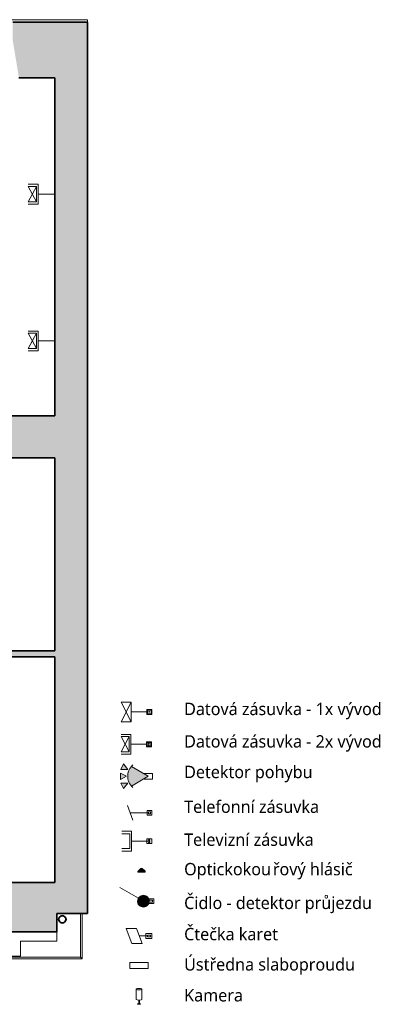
# Model space of a CAD drawing. Header units: metres. Extents: x -0.2 to 44.7, y -1.3 to 28.
# Tile 17 of 17: x 38.7 to 44.7, y -1.1 to 14.8. Entities that reach past the tile are written whole.
import ezdxf

# ---------------------------------------------------------------- set-up
doc = ezdxf.new("R2010")
doc.units = ezdxf.units.M
doc.layers.add('AV-SRAFY', color=7, linetype='Continuous', lineweight=35)
doc.layers.add('AV-STAVBA', color=7, linetype='Continuous', lineweight=18)
doc.layers.add('AV-TEXTY', color=5, linetype='Continuous', lineweight=13, true_color=0x0000ff)
doc.styles.add('Trebuchet MS', font='trebuc.ttf', dxfattribs={"height": 0.2})

# ---------------------------------------------------------------- blocks, each defined once
blk = doc.blocks.new('GM_Detový svod_04 - GM_Detový svod_04-1507001-2NP')
at = {"layer": 'AV-STAVBA', "color": 254, "lineweight": 35, "true_color": 0xcccccc}
for radius, start, end in [(0.06, 360, 180), (0.06, 180, 360), (0.058, 360, 180), (0.058, 180, 360)]:
    blk.add_arc((39.356, 0.233), radius, start, end, dxfattribs=at)
blk = doc.blocks.new('Římsa nad 1NP - Římsa nad 1NP-1582674-2NP')
at = {"layer": 'AV-STAVBA', "color": 254, "true_color": 0xcccccc}
for p, q in [((39.65, -0.377), (39.65, 0.328)), ((39.679, -0.406), (39.679, 0.328)), ((39.679, -0.406), (33.545, -0.406)), ((33.574, -0.377), (39.65, -0.377)), ((39.679, -0.406), (39.65, -0.377))]:
    blk.add_line(p, q, dxfattribs=at)
blk = doc.blocks.new('Řísma 2NP_ vnitroblok - Řísma 2NP_ vnitroblok-1646675-2NP')
at = {"layer": 'AV-STAVBA', "color": 254, "true_color": 0xcccccc}
for p, q in [((25.235, 14.789), (39.765, 14.789)), ((39.765, 14.789), (39.765, 14.748))]:
    blk.add_line(p, q, dxfattribs=at)
blk = doc.blocks.new('D0089 - 1514 - OÚPSŘ_Benešova_rvt-1-2NP')
at = {"layer": 'AV-SRAFY', "lineweight": 5, "true_color": 0xcccccc}
h = blk.add_hatch(color=254, dxfattribs=at)
h.paths.add_polyline_path([(31.515, 13.848), (32.155, 13.848), (32.255, 14.448), (32.255, 14.748), (30.405, 14.748), (30.405, 14.448), (30.505, 13.848), (31.235, 13.848)])
h.paths.add_polyline_path([(34.055, 13.848), (34.465, 13.848), (34.565, 14.448), (34.565, 14.748), (33.405, 14.748), (33.405, 14.448), (33.505, 13.848), (33.905, 13.848)])
h.paths.add_polyline_path([(39.235, 13.848), (39.235, 14.748), (38.555, 14.748), (38.555, 14.448), (38.655, 13.848)])
h.paths.add_polyline_path([(24.985, 13.848), (25.715, 13.848), (25.715, 14.748), (24.845, 14.748), (24.845, 13.848)])
h.paths.add_polyline_path([(35.815, 13.848), (37.305, 13.848), (37.405, 14.448), (37.405, 14.748), (35.715, 14.748), (35.715, 14.448)])
h.paths.add_polyline_path([(24.065, 13.848), (24.395, 13.848), (24.395, 14.748), (24.065, 14.748), (24.065, 13.898)])
h.paths.add_polyline_path([(29.155, 13.848), (29.255, 14.448), (29.255, 14.748), (27.515, 14.748), (27.515, 13.848), (27.615, 13.848)])
at = {"layer": 'AV-SRAFY', "lineweight": 18, "true_color": 0xcccccc}
blk.add_hatch(color=254, dxfattribs=at).paths.add_polyline_path([(39.765, 0.828), (39.765, 14.748), (39.235, 14.748), (39.235, 0.828), (39.382, 0.828)])
h = blk.add_hatch(color=254, dxfattribs=at)
h.paths.add_polyline_path([(34.547, 7.698), (34.547, 8.378), (31.282, 8.378), (31.282, 7.698), (34.105, 7.698)])
h.paths.add_polyline_path([(39.235, 7.698), (39.235, 8.378), (35.947, 8.378), (35.947, 7.698)])
h.paths.add_polyline_path([(17.967, 7.698), (18.069, 7.698), (18.069, 7.873), (18.719, 7.873), (18.719, 7.698), (19.045, 7.698), (19.045, 8.378), (17.765, 8.378), (17.765, 7.698)])
h.paths.add_polyline_path([(20.445, 7.698), (22.985, 7.698), (22.985, 8.378), (20.445, 8.378)])
h.paths.add_polyline_path([(29.932, 7.698), (29.932, 8.378), (24.285, 8.378), (24.285, 7.698), (28.665, 7.698)])
h = blk.add_hatch(color=254, dxfattribs=at)
h.paths.add_polyline_path([(34.105, 4.478), (34.705, 4.478), (34.705, 4.578), (34.105, 4.578)])
h.paths.add_polyline_path([(39.235, 4.478), (39.235, 4.578), (35.705, 4.578), (35.705, 4.478)])
h = blk.add_hatch(color=254, dxfattribs=at)
h.paths.add_polyline_path([(38.107, 0.028), (39.265, 0.028), (39.265, 0.328), (39.765, 0.328), (39.765, 0.828), (38.03, 0.828), (37.99, 0.498), (37.955, 0.498), (37.955, 0.448), (37.905, 0.448), (37.905, 0.028)])
h.paths.add_polyline_path([(34.028, 0.028), (35.505, 0.028), (35.505, 0.448), (35.455, 0.448), (35.455, 0.498), (35.42, 0.498), (35.38, 0.828), (33.979, 0.828), (33.979, 0.028)])
at = {"layer": 'AV-STAVBA', "color": 254, "lineweight": 35, "true_color": 0xcccccc}
for p, q in [((38.555, 14.748), (39.235, 14.748)), ((39.765, 14.748), (39.235, 14.748)), ((39.765, 0.828), (39.765, 14.748)), ((39.235, 13.848), (38.655, 13.848)), ((39.235, 13.848), (39.235, 8.378)), ((39.235, 8.378), (35.947, 8.378)), ((35.947, 7.698), (39.235, 7.698)), ((39.235, 7.698), (39.235, 4.578)), ((39.235, 4.578), (35.705, 4.578)), ((35.705, 4.478), (39.235, 4.478)), ((39.235, 4.478), (39.235, 0.828)), ((39.235, 0.828), (38.03, 0.828)), ((39.765, 0.328), (39.765, 0.828)), ((39.265, 0.028), (39.265, 0.328)), ((39.265, 0.328), (39.765, 0.328)), ((37.905, 0.028), (39.265, 0.028))]:
    blk.add_line(p, q, dxfattribs=at)
at = {"layer": 'AV-STAVBA', "color": 254, "true_color": 0xcccccc}
for p, q in [((39.265, -0.122), (39.265, 0.028)), ((38.679, -0.362), (38.679, -0.122)), ((38.679, -0.122), (39.265, -0.122)), ((37.979, -0.362), (38.679, -0.362))]:
    blk.add_line(p, q, dxfattribs=at)
at = {"layer": 'AV-STAVBA', "color": 254, "lineweight": 18, "true_color": 0xcccccc}
for name in ['Řísma 2NP_ vnitroblok - Řísma 2NP_ vnitroblok-1646675-2NP', 'Římsa nad 1NP - Římsa nad 1NP-1582674-2NP', 'GM_Detový svod_04 - GM_Detový svod_04-1507001-2NP']:
    blk.add_blockref(name, (0, 0), dxfattribs=at)
blk = doc.blocks.new('EF_Datová zásuvka - 2 vývody-835357-2NP')
at = {"layer": 'AV-STAVBA'}
for p, q in [((5.5, 25.901), (5.5, 25.981)), ((5.5, 25.981), (5.505, 25.981)), ((5.5, 25.971), (5.5, 25.911)), ((5.5, 25.911), (5.5, 25.971)), ((5.5, 25.959), (5.5, 25.949)), ((5.5, 25.949), (5.5, 25.959)), ((5.5, 25.933), (5.5, 25.923)), ((5.5, 25.923), (5.5, 25.933)), ((5.505, 25.901), (5.5, 25.901))]:
    blk.add_line(p, q, dxfattribs=at)
blk = doc.blocks.new('Family - ___-903218-Legenda koncových prvků slaboproudu')
at = {"layer": 'AV-STAVBA', "color": 5, "true_color": 0x0000ff}
for p, q in [((0.876, 1.011), (0.885, 1.019)), ((0.996, 1.011), (0.876, 1.011)), ((0.876, 0.997), (0.876, 1.011)), ((0.996, 0.997), (0.876, 0.997)), ((0.885, 1.019), (0.886, 1.019)), ((0.886, 1.019), (0.925, 1.056)), ((0.986, 1.019), (0.886, 1.019)), ((0.98, 1.025), (0.892, 1.025)), ((0.896, 1.028), (0.976, 1.028)), ((0.974, 1.03), (0.898, 1.03)), ((0.902, 1.034), (0.97, 1.034)), ((0.968, 1.036), (0.904, 1.036)), ((0.908, 1.04), (0.964, 1.04)), ((0.962, 1.042), (0.91, 1.042)), ((0.914, 1.046), (0.958, 1.046)), ((0.955, 1.048), (0.916, 1.048)), ((0.92, 1.052), (0.952, 1.052)), ((0.925, 1.056), (0.933, 1.056)), ((0.933, 1.058), (0.935, 1.06)), ((0.933, 1.056), (0.933, 1.058)), ((0.939, 1.056), (0.933, 1.056)), ((0.935, 1.06), (0.936, 1.06)), ((0.936, 1.06), (0.937, 1.06)), ((0.937, 1.06), (0.939, 1.058)), ((0.939, 1.058), (0.939, 1.056)), ((0.939, 1.056), (0.947, 1.056)), ((0.947, 1.056), (0.986, 1.019)), ((0.986, 1.019), (0.987, 1.019)), ((0.987, 1.019), (0.996, 1.011)), ((0.996, 1.011), (0.996, 0.997))]:
    blk.add_line(p, q, dxfattribs=at)
blk = doc.blocks.new('Family - ___-903224-Legenda koncových prvků slaboproudu')
at = {"layer": 'AV-STAVBA', "color": 5, "true_color": 0x0000ff}
for p, q in [((0.745, -0.464), (1.045, -0.464)), ((0.745, -0.564), (0.745, -0.464)), ((1.045, -0.564), (1.045, -0.464)), ((1.045, -0.564), (0.745, -0.564))]:
    blk.add_line(p, q, dxfattribs=at)
blk = doc.blocks.new('Family - ___-923981-Legenda koncových prvků slaboproudu')
at = {"layer": 'AV-STAVBA', "color": 5, "true_color": 0x0000ff}
for p, q in [((0.85, -0.898), (0.85, -1.062)), ((0.94, -1.062), (0.94, -0.898)), ((0.89, -1.074), (0.89, -1.132)), ((0.9, -1.132), (0.9, -1.074)), ((0.87, -1.132), (0.92, -1.132)), ((0.87, -1.142), (0.87, -1.132)), ((0.92, -1.142), (0.87, -1.142)), ((0.92, -1.132), (0.92, -1.142))]:
    blk.add_line(p, q, dxfattribs=at)
for centre, start_param, end_param in [((0.895, -0.898), 1.570796, 4.712389), ((0.895, -0.898), 4.712389, 7.853982), ((0.895, -1.062), 3.141593, 4.712389), ((0.895, -1.062), 4.712389, 6.283185)]:
    blk.add_ellipse(centre, major_axis=(0.045, 0), ratio=0.258819, start_param=start_param, end_param=end_param, dxfattribs=at)
blk = doc.blocks.new('Family - ___-923990-Legenda koncových prvků slaboproudu')
at = {"layer": 'AV-STAVBA', "color": 5, "true_color": 0x0000ff}
for p, q in [((0.85, -0.898), (0.85, -1.062)), ((0.94, -1.062), (0.94, -0.898)), ((0.89, -1.074), (0.89, -1.132)), ((0.9, -1.132), (0.9, -1.074)), ((0.87, -1.132), (0.92, -1.132)), ((0.87, -1.142), (0.87, -1.132)), ((0.92, -1.142), (0.87, -1.142)), ((0.92, -1.132), (0.92, -1.142))]:
    blk.add_line(p, q, dxfattribs=at)
for centre, start_param, end_param in [((0.895, -0.898), 1.570796, 4.712389), ((0.895, -0.898), 4.712389, 7.853982), ((0.895, -1.062), 3.141593, 4.712389), ((0.895, -1.062), 4.712389, 6.283185)]:
    blk.add_ellipse(centre, major_axis=(0.045, 0), ratio=0.258819, start_param=start_param, end_param=end_param, dxfattribs=at)
blk = doc.blocks.new('Family - ___-903208-Legenda koncových prvků slaboproudu')
at = {"layer": 'AV-STAVBA', "color": 5, "true_color": 0x0000ff}
for p, q in [((1.019, 3.549), (1.019, 3.629)), ((1.099, 3.629), (1.019, 3.629)), ((1.019, 3.549), (1.099, 3.549)), ((1.089, 3.619), (1.029, 3.619)), ((1.029, 3.619), (1.029, 3.559)), ((1.029, 3.559), (1.089, 3.559)), ((1.054, 3.584), (1.054, 3.594)), ((1.054, 3.594), (1.064, 3.594)), ((1.064, 3.584), (1.054, 3.584)), ((1.064, 3.594), (1.064, 3.584)), ((1.089, 3.559), (1.089, 3.619)), ((1.099, 3.629), (1.099, 3.549))]:
    blk.add_line(p, q, dxfattribs=at)
at = {"layer": 'AV-TEXTY'}
for p, q in [((0.768, 3.429), (0.608, 3.749)), ((0.608, 3.429), (0.768, 3.749)), ((0.768, 3.749), (0.608, 3.749)), ((0.768, 3.589), (0.768, 3.749)), ((0.768, 3.589), (0.768, 3.429)), ((0.768, 3.589), (1.038, 3.589)), ((0.768, 3.429), (0.608, 3.429))]:
    blk.add_line(p, q, dxfattribs=at)
blk = doc.blocks.new('Family - ___-903210-Legenda koncových prvků slaboproudu')
at = {"layer": 'AV-STAVBA', "color": 5, "true_color": 0x0000ff}
for p, q in [((1.015, 3.026), (1.015, 3.106)), ((1.095, 3.106), (1.015, 3.106)), ((1.085, 3.096), (1.025, 3.096)), ((1.025, 3.096), (1.025, 3.036)), ((1.025, 3.036), (1.085, 3.036)), ((1.05, 3.074), (1.05, 3.084)), ((1.05, 3.084), (1.06, 3.084)), ((1.06, 3.074), (1.05, 3.074)), ((1.05, 3.048), (1.05, 3.058)), ((1.05, 3.058), (1.06, 3.058)), ((1.06, 3.048), (1.05, 3.048)), ((1.06, 3.084), (1.06, 3.074)), ((1.06, 3.058), (1.06, 3.048)), ((1.085, 3.036), (1.085, 3.096)), ((1.095, 3.106), (1.095, 3.026)), ((1.015, 3.026), (1.095, 3.026))]:
    blk.add_line(p, q, dxfattribs=at)
at = {"layer": 'AV-TEXTY'}
for p, q in [((0.764, 3.226), (0.604, 3.226)), ((0.604, 3.189), (0.737, 2.943)), ((0.604, 2.943), (0.737, 3.189)), ((0.737, 3.189), (0.604, 3.189)), ((0.737, 2.943), (0.737, 3.189)), ((0.764, 3.066), (0.764, 3.226)), ((0.764, 3.066), (0.764, 2.906)), ((0.764, 3.066), (1.034, 3.066)), ((0.604, 2.943), (0.737, 2.943)), ((0.764, 2.906), (0.604, 2.906))]:
    blk.add_line(p, q, dxfattribs=at)
blk = doc.blocks.new('Family - ___-903212-Legenda koncových prvků slaboproudu')
at = {"layer": 'AV-TEXTY'}
h = blk.add_hatch(color=256, dxfattribs=at)
h.paths.add_polyline_path([(0.645, 2.349), (0.712, 2.438), (0.6, 2.438)])
h.paths.add_polyline_path([(0.772, 2.388), (1.045, 2.548), (0.772, 2.708), (0.758, 2.689), (0.745, 2.67), (0.734, 2.649), (0.726, 2.628), (0.719, 2.605), (0.715, 2.583), (0.712, 2.559), (0.712, 2.536), (0.715, 2.513), (0.719, 2.49), (0.726, 2.468), (0.734, 2.446), (0.745, 2.426), (0.758, 2.406), (0.768, 2.392)])
h.paths.add_polyline_path([(0.594, 2.498), (0.694, 2.548), (0.594, 2.598), (0.594, 2.592)])
h.paths.add_polyline_path([(0.6, 2.658), (0.712, 2.658), (0.645, 2.747)])
at = {"layer": 'AV-STAVBA', "color": 5, "true_color": 0x0000ff}
for p, q in [((0.978, 2.594), (0.978, 2.587)), ((1.113, 2.594), (0.978, 2.594)), ((1.113, 2.502), (1.113, 2.594)), ((0.978, 2.508), (0.978, 2.502)), ((0.978, 2.502), (1.113, 2.502))]:
    blk.add_line(p, q, dxfattribs=at)
at = {"layer": 'AV-TEXTY'}
for p, q in [((0.645, 2.747), (0.6, 2.658)), ((0.712, 2.658), (0.645, 2.747)), ((0.694, 2.548), (0.594, 2.598)), ((0.594, 2.598), (0.594, 2.498)), ((0.6, 2.658), (0.712, 2.658)), ((1.045, 2.548), (0.772, 2.708)), ((0.594, 2.498), (0.694, 2.548)), ((0.712, 2.438), (0.6, 2.438)), ((0.6, 2.438), (0.645, 2.349)), ((0.645, 2.349), (0.712, 2.438)), ((0.772, 2.388), (1.045, 2.548))]:
    blk.add_line(p, q, dxfattribs=at)
for start, end in [(130.5373, 138.7645), (138.8509, 221.1491), (221.234, 228.8509)]:
    blk.add_arc((0.955, 2.548), 0.243, start, end, dxfattribs=at)
blk = doc.blocks.new('Family - ___-903214-Legenda koncových prvků slaboproudu')
at = {"layer": 'AV-STAVBA', "color": 5, "true_color": 0x0000ff}
for p, q in [((1.024, 1.916), (1.024, 1.996)), ((1.104, 1.996), (1.024, 1.996)), ((1.024, 1.916), (1.104, 1.916)), ((1.049, 1.941), (1.049, 1.971)), ((1.049, 1.971), (1.079, 1.971)), ((1.079, 1.941), (1.049, 1.941)), ((1.079, 1.971), (1.079, 1.941)), ((1.104, 1.996), (1.104, 1.916))]:
    blk.add_line(p, q, dxfattribs=at)
at = {"layer": 'AV-TEXTY'}
for p, q in [((0.796, 1.836), (0.709, 2.076)), ((0.753, 1.956), (1.049, 1.956))]:
    blk.add_line(p, q, dxfattribs=at)
blk = doc.blocks.new('Family - ___-903216-Legenda koncových prvků slaboproudu')
at = {"layer": 'AV-STAVBA', "color": 5, "true_color": 0x0000ff}
for p, q in [((1.02, 1.458), (1.02, 1.538)), ((1.1, 1.538), (1.02, 1.538)), ((1.02, 1.458), (1.1, 1.458)), ((1.1, 1.538), (1.1, 1.458))]:
    blk.add_line(p, q, dxfattribs=at)
for centre in [(1.06, 1.513), (1.06, 1.483)]:
    blk.add_circle(centre, 0.01, dxfattribs=at)
at = {"layer": 'AV-TEXTY'}
for p, q in [((0.775, 1.658), (0.615, 1.658)), ((0.745, 1.618), (0.615, 1.618)), ((0.745, 1.378), (0.745, 1.618)), ((0.775, 1.498), (0.775, 1.658)), ((0.775, 1.498), (1.045, 1.498)), ((0.775, 1.498), (0.775, 1.338)), ((0.615, 1.378), (0.745, 1.378)), ((0.775, 1.338), (0.615, 1.338))]:
    blk.add_line(p, q, dxfattribs=at)
blk = doc.blocks.new('Family - ___-903220-Legenda koncových prvků slaboproudu')
at = {"layer": 'AV-TEXTY'}
blk.add_hatch(color=256, dxfattribs=at).paths.add_polyline_path([(0.946, 0.434), (0.986, 0.434), (1.022, 0.45), (1.048, 0.48), (1.06, 0.517), (1.056, 0.556), (1.036, 0.591), (1.004, 0.614), (0.966, 0.622), (0.927, 0.614), (0.895, 0.591), (0.875, 0.556), (0.871, 0.517), (0.883, 0.48), (0.91, 0.45)])
h = blk.add_hatch(color=256, dxfattribs=at)
edge = h.paths.add_edge_path()
edge.add_arc((0.966, 0.527), 0.095, 0, 360)
at = {"layer": 'AV-STAVBA', "color": 5, "true_color": 0x0000ff}
for p, q in [((1.036, 0.487), (1.036, 0.567)), ((1.136, 0.567), (1.036, 0.567)), ((1.036, 0.487), (1.136, 0.487)), ((1.061, 0.542), (1.061, 0.512)), ((1.111, 0.542), (1.061, 0.542)), ((1.061, 0.512), (1.111, 0.512)), ((1.111, 0.512), (1.111, 0.542)), ((1.136, 0.567), (1.136, 0.487))]:
    blk.add_line(p, q, dxfattribs=at)
at = {"layer": 'AV-TEXTY'}
for p, q in [((0.884, 0.575), (0.584, 0.748)), ((0.875, 0.556), (0.871, 0.517)), ((0.871, 0.517), (0.883, 0.48)), ((0.895, 0.591), (0.875, 0.556)), ((0.883, 0.48), (0.91, 0.45)), ((0.927, 0.614), (0.895, 0.591)), ((0.966, 0.622), (0.927, 0.614)), ((1.004, 0.614), (0.966, 0.622)), ((1.036, 0.591), (1.004, 0.614)), ((1.022, 0.45), (1.048, 0.48)), ((1.056, 0.556), (1.036, 0.591)), ((1.048, 0.48), (1.06, 0.517)), ((1.06, 0.517), (1.056, 0.556)), ((0.91, 0.45), (0.946, 0.434)), ((0.946, 0.434), (0.986, 0.434)), ((0.986, 0.434), (1.022, 0.45))]:
    blk.add_line(p, q, dxfattribs=at)
blk.add_circle((0.966, 0.527), 0.095, dxfattribs=at)
blk = doc.blocks.new('Family - ___-903222-Legenda koncových prvků slaboproudu')
at = {"layer": 'AV-STAVBA', "color": 5, "true_color": 0x0000ff}
for p, q in [((1.004, -0.076), (1.004, 0.004)), ((1.104, 0.004), (1.004, 0.004)), ((1.104, 0.004), (1.104, -0.076)), ((1.004, -0.076), (1.104, -0.076)), ((1.029, -0.021), (1.029, -0.051)), ((1.079, -0.021), (1.029, -0.021)), ((1.029, -0.051), (1.079, -0.051)), ((1.079, -0.051), (1.079, -0.021))]:
    blk.add_line(p, q, dxfattribs=at)
at = {"layer": 'AV-TEXTY'}
for p, q in [((0.689, 0.084), (0.856, 0.084)), ((0.776, -0.156), (0.689, 0.084)), ((0.943, -0.156), (0.856, 0.084)), ((0.776, -0.156), (0.943, -0.156)), ((0.9, -0.036), (1.029, -0.036))]:
    blk.add_line(p, q, dxfattribs=at)

msp = doc.modelspace()

# ---------------------------------------------------------------- linework, layer by layer
at = {"layer": 'AV-TEXTY', "lineweight": 5}
for p, q in [((38.965, 12.126), (38.805, 12.126)), ((38.965, 11.966), (38.965, 12.126)), ((38.805, 12.089), (38.938, 11.843)), ((38.805, 11.843), (38.938, 12.089)), ((38.938, 12.089), (38.805, 12.089)), ((38.938, 11.843), (38.938, 12.089)), ((38.965, 11.966), (38.965, 11.806)), ((38.965, 11.966), (39.235, 11.966)), ((38.805, 11.843), (38.938, 11.843)), ((38.965, 11.806), (38.805, 11.806)), ((38.965, 9.752), (38.805, 9.752)), ((38.965, 9.592), (38.965, 9.752)), ((38.805, 9.715), (38.938, 9.469)), ((38.805, 9.469), (38.938, 9.715)), ((38.938, 9.715), (38.805, 9.715)), ((38.938, 9.469), (38.938, 9.715)), ((38.965, 9.592), (38.965, 9.432)), ((38.965, 9.592), (39.235, 9.592)), ((38.805, 9.469), (38.938, 9.469)), ((38.965, 9.432), (38.805, 9.432))]:
    msp.add_line(p, q, dxfattribs=at)

# ---------------------------------------------------------------- block references
at = {"lineweight": 5}
msp.add_blockref('D0089 - 1514 - OÚPSŘ_Benešova_rvt-1-2NP', (0, 0), dxfattribs=at)
at = {"layer": 'AV-STAVBA'}
for p in [(33.73, -13.974), (33.73, -16.349)]:
    msp.add_blockref('EF_Datová zásuvka - 2 vývody-835357-2NP', p, dxfattribs=at)
at = {"layer": 'AV-STAVBA', "color": 5, "true_color": 0x0000ff}
for name in ['Family - ___-903218-Legenda koncových prvků slaboproudu', 'Family - ___-903224-Legenda koncových prvků slaboproudu', 'Family - ___-923981-Legenda koncových prvků slaboproudu', 'Family - ___-923990-Legenda koncových prvků slaboproudu']:
    msp.add_blockref(name, (39.702, 0), dxfattribs=at)
at = {"layer": 'AV-TEXTY'}
for name in ['Family - ___-903208-Legenda koncových prvků slaboproudu', 'Family - ___-903210-Legenda koncových prvků slaboproudu', 'Family - ___-903212-Legenda koncových prvků slaboproudu', 'Family - ___-903214-Legenda koncových prvků slaboproudu', 'Family - ___-903216-Legenda koncových prvků slaboproudu', 'Family - ___-903220-Legenda koncových prvků slaboproudu', 'Family - ___-903222-Legenda koncových prvků slaboproudu']:
    msp.add_blockref(name, (39.702, 0), dxfattribs=at)

# ---------------------------------------------------------------- texts
at = {"layer": 'AV-TEXTY', "lineweight": 5, "char_height": 0.2, "attachment_point": 1, "style": 'Trebuchet MS', "bg_fill": 3, "box_fill_scale": 1.25, "bg_fill_color": 256, "bg_fill_true_color": 13158600, "bg_fill_transparency": 0}
for s, insert, width in [('Datová zásuvka - 1x vývod', (41.326, 3.737), 4.05654), ('Datová zásuvka - 2x vývod', (41.326, 3.212), 4.05654), ('Detektor pohybu', (41.326, 2.717), 2.57342), ('Telefonní zásuvka', (41.326, 2.155), 2.77384), ('Televizní zásuvka', (41.326, 1.622), 2.69367), ('Optickokou', (41.326, 1.145), 1.73966), ('Čtečka karet', (41.326, 0.094), 1.98017), ('Úst', (41.326, -0.396), 0.49705), ('Kamera', (41.326, -0.896), 1.17848)]:
    msp.add_mtext(s, dxfattribs=dict(at, insert=insert, width=width))

# ---------------------------------------------------------------- next in the draw order: texts
for s, insert, width in [('řový hlásič', (42.761, 1.145), 1.64346), ('ředna slaboproudu', (41.736, -0.396), 2.88607)]:
    msp.add_mtext(s, dxfattribs=dict(at, insert=insert, width=width))

# ---------------------------------------------------------------- next in the draw order: texts
at = {"layer": 'AV-TEXTY', "lineweight": 5, "insert": (41.326, 0.599), "char_height": 0.2, "width": 3.93629, "attachment_point": 1, "style": 'Trebuchet MS', "bg_fill": 3, "box_fill_scale": 1.25, "bg_fill_color": 256, "bg_fill_true_color": 13158600, "bg_fill_transparency": 0}
msp.add_mtext('Čidlo - detektor průjezdu', dxfattribs=at)

doc.saveas('drawing.dxf')
